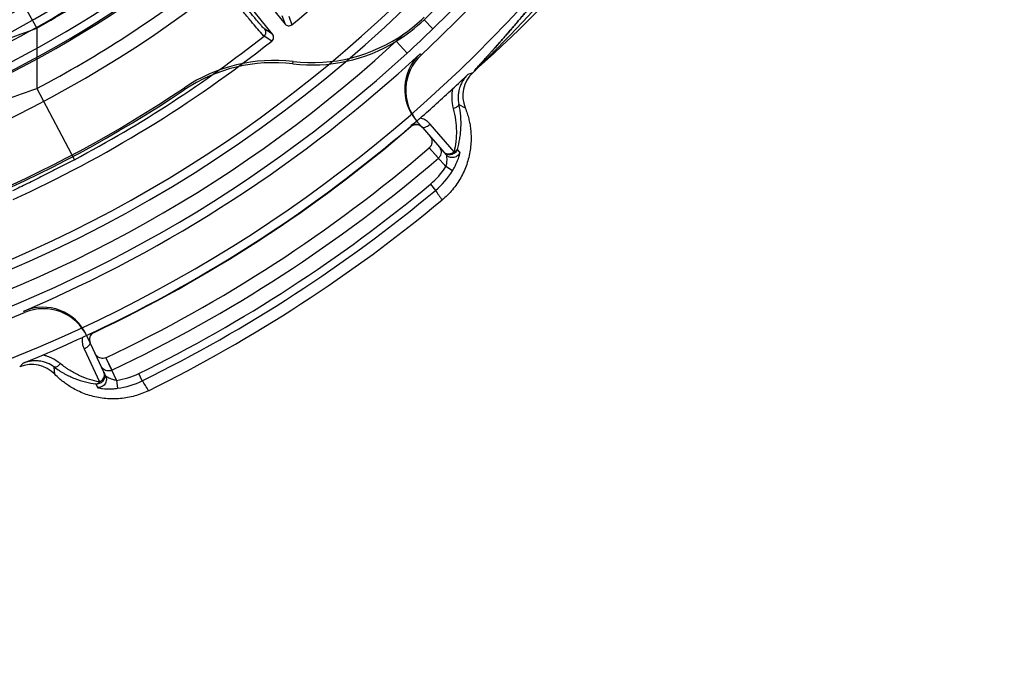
# Model space of a CAD drawing. Header units: millimetres. Extents: x 0 to 297, y 0 to 210.
# Tile 28 of 256: x 141.57 to 142.121, y 89.943 to 90.3. Entities that reach past the tile are written whole.
import ezdxf

# ---------------------------------------------------------------- set-up
doc = ezdxf.new("R2010")
doc.units = ezdxf.units.MM
doc.header["$LTSCALE"] = 16.335
doc.layers.get('0').update_dxf_attribs({"linetype": 'CONTINUOUS'})
for name, color, linetype in [('01_GLOBAL', 7, 'CONTINUOUS'), ('INTFCLR_1', 7, 'CONTINUOUS'), ('INTFCLR_144815', 7, 'CONTINUOUS')]:
    doc.layers.add(name, color=color, linetype=linetype)

msp = doc.modelspace()

# ---------------------------------------------------------------- linework, layer by layer
at = {"color": 7, "linetype": 'Continuous'}
msp.add_circle((142.5788034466, 92.2083412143), 3.42, dxfattribs=at)
at = {"color": 9, "linetype": 'Continuous'}
msp.add_arc((142.5788034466, 92.2083412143), 3.3761688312, 182.9674534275, 267.0325465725, dxfattribs=at)
at = {"layer": '01_GLOBAL', "color": 7, "linetype": 'Continuous'}
msp.add_circle((142.5788034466, 92.2083412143), 3.465, dxfattribs=at)
at = {"layer": 'INTFCLR_1', "color": 6, "linetype": 'Continuous'}
msp.add_arc((141.273551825, 90.84008959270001), 0.5431065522, 270, 90.00000002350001, dxfattribs=at)
at = {"layer": 'INTFCLR_144815', "color": 6, "linetype": 'Continuous'}
for p, q in [((141.6406262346, 90.3939410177), (141.7185566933, 90.2977049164)), ((141.7115623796, 90.29204103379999), (141.6336319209, 90.388277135)), ((141.7229748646, 90.2754705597), (141.723073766, 90.27675979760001)), ((141.6622558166, 90.2620748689), (141.6621309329, 90.2608551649)), ((141.792659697, 90.2429242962), (141.7951665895, 90.24004044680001)), ((141.7888674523, 90.2405960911), (141.7888024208, 90.2405412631)), ((141.7888675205, 90.2405961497), (141.7888886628, 90.2405716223)), ((141.8130515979, 90.2263561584), (141.7996347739, 90.24177353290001)), ((141.6116323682, 90.12546003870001), (141.6052871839, 90.1225282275)), ((141.6095641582, 90.11950881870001), (141.6079492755, 90.1229719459)), ((141.6116323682, 90.12546003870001), (141.6116185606, 90.12548932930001)), ((141.6116951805, 90.1255264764), (141.6116186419, 90.1254893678)), ((141.606163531, 90.11613183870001), (141.6147908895, 90.09760414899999)), ((141.6096412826, 90.1193434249), (141.61226195, 90.1137233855))]:
    msp.add_line(p, q, dxfattribs=at)
at = {"layer": 'INTFCLR_144815', "color": 9, "linetype": 'Continuous'}
for p, q in [((141.5577167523, 90.3345698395), (141.5797370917, 90.29539640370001)), ((141.716753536, 90.3024906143), (141.7185566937, 90.29770491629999)), ((141.7205747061, 90.30211572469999), (141.7223747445, 90.29732104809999)), ((141.8011972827, 90.29506119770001), (141.7962626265, 90.300158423)), ((141.5797370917, 90.29539640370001), (141.5797370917, 90.26160002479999)), ((141.7115623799, 90.29204103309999), (141.7072561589, 90.2947997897)), ((141.7111440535, 90.288226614), (141.7068284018, 90.2909841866)), ((141.7806783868, 90.2880770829), (141.7867669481, 90.2814496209)), ((141.7940071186, 90.28110029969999), (141.7946493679, 90.2804104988)), ((141.8234589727, 90.2705205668), (141.8208094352, 90.26956092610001)), ((141.5797370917, 90.26160002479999), (141.60075922, 90.2218819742)), ((141.8157369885, 90.2527894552), (141.8192670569, 90.2508371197)), ((141.7926596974, 90.24292429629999), (141.7920410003, 90.2436360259)), ((141.7889565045, 90.2403629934), (141.7888029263, 90.2405416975)), ((141.7951665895, 90.24004044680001), (141.8086362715, 90.2245453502)), ((141.8042454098, 90.2226991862), (141.7991862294, 90.2285191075)), ((141.8083515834, 90.2180137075), (141.7992050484, 90.2285355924)), ((141.8163060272, 90.2261175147), (141.8148829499, 90.22766579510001)), ((141.8121692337, 90.2156580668), (141.8083515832, 90.21801370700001)), ((141.79982566, 90.20818531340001), (141.8026952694, 90.2047397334)), ((141.5728946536, 90.13640130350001), (141.5725257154, 90.13726859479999)), ((141.6079492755, 90.1229719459), (141.607550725, 90.12382664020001)), ((141.6116945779, 90.1255261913), (141.6117953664, 90.1253132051)), ((141.6096412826, 90.1193434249), (141.6095641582, 90.11950881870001)), ((141.61226195, 90.1137233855), (141.6182410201, 90.1009012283)), ((141.6184317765, 90.11114005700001), (141.6243237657, 90.09850464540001)), ((141.6184544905, 90.1111505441), (141.6217134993, 90.10416157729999)), ((141.5721659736, 90.1080899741), (141.5702116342, 90.1060598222)), ((141.5898983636, 90.10188334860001), (141.5895506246, 90.10590231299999)), ((141.6387507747, 90.0982729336), (141.6367702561, 90.102295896)), ((141.6128495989, 90.0964638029), (141.6136852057, 90.09453401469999)), ((141.624323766, 90.09850464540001), (141.6249229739, 90.0940589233))]:
    msp.add_line(p, q, dxfattribs=at)
at = {"layer": 'INTFCLR_144815', "color": 6, "linetype": 'Continuous'}
for radius in [0.5743020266, 0.5472855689]:
    msp.add_circle((141.273551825, 90.84008959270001), radius, dxfattribs=at)
for centre, radius, start, end in [((141.273551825, 90.84008959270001), 0.7917112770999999, 313.9937911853, 154.5150993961), ((141.273551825, 90.84008959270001), 0.7647112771, 312.9543589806, 154.5144414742), ((141.273551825, 90.84008959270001), 0.73941501, 282.2440355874, 71.2863570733), ((141.273551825, 90.84008959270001), 0.5949342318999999, 45.0000000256, 314.9999999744), ((141.273551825, 90.84008959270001), 0.5938695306, 44.999999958, 315.000000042), ((141.273551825, 90.84008959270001), 0.5930090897, 44.99999997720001, 315.0000000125), ((141.273551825, 90.84008959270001), 0.5750735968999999, 47.86578076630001, 312.1342192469), ((141.273551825, 90.84008959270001), 0.7647112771, 205.4855585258, 293.0456409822), ((141.273551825, 90.84008959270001), 0.7043008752, 309.5878226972, 323.4121773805), ((141.273551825, 90.84008959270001), 0.6399428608, 259.4836750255, 310.0313711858), ((141.2735518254, 90.84008959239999), 0.7514999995, 314.0715893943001, 319.1075185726), ((141.7206559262, 90.2994026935), 0.002699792, 218.96457127, 309.5465508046), ((141.7336534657, 90.36482845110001), 0.09001175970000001, 301.495453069, 314.072364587), ((141.7336489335, 90.3661278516), 0.09000550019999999, 305.2137929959, 314.1482256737), ((141.7094652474, 90.2903406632), 0.0026997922, 308.4534414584, 39.0353989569), ((141.7336878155, 90.3660501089), 0.0899191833, 263.220990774, 305.2221155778), ((141.273551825, 90.84008959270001), 0.7043008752, 294.5878227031, 308.4121772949), ((141.7336993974, 90.3647439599), 0.089915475, 263.1498085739, 301.4986237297), ((141.273551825, 90.84008959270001), 0.7637687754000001, 293.0433107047, 312.9566892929), ((141.8124182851, 90.2613504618), 0.0270005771, 132.957954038, 221.0011730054), ((141.8130372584, 90.2606387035), 0.0270007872, 132.9560125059, 221.0007423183), ((141.7122511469, 90.1861645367), 0.08994792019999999, 83.15280260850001, 123.8630934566), ((141.7124600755, 90.1874405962), 0.0899479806, 83.22338960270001, 123.9275501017), ((141.0456656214, 91.08584409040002), 1.1256851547, 312.9162941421, 313.5191992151), ((141.835964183, 90.2575690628), 0.0180035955, 133.9956224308, 201.9582976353), ((141.273551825, 90.84008959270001), 0.6975, 259.2774523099, 303.8556636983), ((141.273551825, 90.84008959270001), 0.6965571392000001, 259.4503932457, 303.9200871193), ((141.2735518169, 90.8400896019), 0.7905331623, 311.1884558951, 312.9488442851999), ((141.273551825, 90.84008959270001), 0.7907679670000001, 295.3242082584, 310.6757917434), ((141.7918899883, 90.2369504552), 0.0045000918, 40.998863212, 130.6745466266), ((141.273551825, 90.84008959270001), 0.8064178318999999, 295.3197252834, 310.6802747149), ((141.273551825, 90.84008959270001), 0.8141293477, 295.3184492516, 310.6815507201), ((141.273551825, 90.84008959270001), 0.8333293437, 296.2550977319, 309.7449022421), ((141.5830794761, 90.11241583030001), 0.027000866, 24.9993830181, 113.0415297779), ((141.5834781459, 90.1115614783), 0.0270005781, 24.9988321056, 113.0443770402), ((141.2735518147, 90.840089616), 0.7905331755, 293.0511557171, 294.8115440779), ((141.6137210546, 90.12124484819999), 0.0045012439, 115.3381867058, 204.9883974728), ((141.1416973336, 91.1483171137), 1.1257782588, 292.4808369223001, 293.0836921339), ((141.5769571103, 90.0893678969), 0.0180035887, 44.0417283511, 112.0044295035)]:
    msp.add_arc(centre, radius, start, end, dxfattribs=at)
at = {"layer": 'INTFCLR_144815', "color": 9, "linetype": 'Continuous'}
for centre, radius, start, end in [((141.273551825, 90.84008959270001), 0.6197635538, 52.2436298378, 307.7563701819), ((141.273551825, 90.84008959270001), 0.7345008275, 292.4997540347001, 54.0964566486), ((141.273551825, 90.84008959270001), 0.5837869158, 52.5411294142, 307.4588705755), ((141.2735550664, 90.84009111), 0.6625959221, 292.4997540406, 54.09645665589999), ((141.273551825, 90.84008959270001), 0.7585963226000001, 203.8278898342, 312.5732768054), ((141.273551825, 90.84008959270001), 0.7495956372, 203.8266800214, 313.0809380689), ((141.273551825, 90.84008959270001), 0.7855942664, 203.8266800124, 319.1799903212), ((141.2721119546, 90.88993738), 0.8291646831, 311.8235167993, 326.745087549), ((141.273551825, 90.84008959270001), 0.6107702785, 258.4596803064, 309.0091107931), ((141.273551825, 90.84008959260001), 0.6346544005, 259.4138369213, 309.1798196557), ((141.273551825, 90.84008959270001), 0.6244004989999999, 293.9594928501, 308.3380929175), ((141.2735518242, 90.84008959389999), 0.6248520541, 299.3413979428, 308.1279733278), ((141.273551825, 90.84008959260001), 0.6391516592, 259.4138369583, 309.1798197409), ((141.2735518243, 90.8400895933), 0.7585945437, 314.0715894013, 319.1075185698), ((141.2735518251, 90.84008959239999), 0.6545224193, 297.8915524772, 308.1675063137), ((141.2674100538, 91.1286614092), 0.8898752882, 287.3365010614, 290.5471625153), ((141.7051542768, 90.29310381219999), 0.0027009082, 308.3024227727, 38.8995485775), ((141.2727315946, 90.8408524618), 0.7597130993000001, 312.579907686, 314.0760159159), ((141.273551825, 90.84008959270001), 0.6994607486, 297.8915524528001, 308.2755230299), ((140.9888893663, 91.93656262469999), 1.7761195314, 288.2772451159, 289.4304359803), ((141.273551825, 90.84008959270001), 0.7905323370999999, 295.3242563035, 310.6757436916), ((141.7739720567, 90.2392249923), 0.0403964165, 309.7916286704, 328.3264794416), ((141.7739487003, 90.23925296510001), 0.0449169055, 309.7914037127, 328.3114869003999), ((141.2735518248, 90.84008959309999), 0.8223546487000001, 296.2111854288, 309.7888145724), ((141.2735518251, 90.8400895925), 0.8268386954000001, 296.2111854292, 309.7888145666), ((141.8480670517, 90.2315971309), 0.0527249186, 210.6230078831, 217.7146727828), ((141.6189297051, 90.13853931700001), 0.040396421, 277.6735207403, 296.2083699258), ((141.6189136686, 90.1385719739), 0.0449168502, 277.6885026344, 296.2085982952), ((141.5957876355, 90.0677641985), 0.052693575, 28.28321557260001, 35.3791040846)]:
    msp.add_arc(centre, radius, start, end, dxfattribs=at)
at = {"layer": 'INTFCLR_144815', "color": 7, "linetype": 'Continuous'}
for points, knots in [([(141.8250305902, 90.2720421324), (141.8247711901, 90.27179035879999), (141.8237581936, 90.2707834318), (141.8251066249, 90.27246397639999), (141.8258039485, 90.2732053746), (141.8267348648, 90.2742529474), (141.8277013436, 90.27531940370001), (141.828809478, 90.2765454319), (141.8299170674, 90.27776990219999), (141.8309677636, 90.27893398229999), (141.8319210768, 90.27999210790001), (141.8330046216, 90.28119784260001), (141.8342285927, 90.2825642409), (141.8356381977, 90.2841443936), (141.837231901, 90.2859397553), (141.8390414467, 90.2879899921), (141.8410809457, 90.2903161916), (141.843318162, 90.29288762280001), (141.8457463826, 90.2957025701), (141.8483186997, 90.2987125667), (141.8510498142, 90.301940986), (141.8538937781, 90.3053394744), (141.8568386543, 90.30889910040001), (141.8598622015, 90.3125978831), (141.8629825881, 90.3164633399), (141.8662149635, 90.3205207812), (141.8695317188, 90.3247426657), (141.8728845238, 90.329072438), (141.8762576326, 90.3334926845), (141.8796768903, 90.33804136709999), (141.8831881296, 90.3427861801), (141.8855472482, 90.3460266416), (141.8867469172, 90.347688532)], [0, 0, 0, 0, 0.010861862, 0.0230207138, 0.0356790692, 0.0500495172, 0.062572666, 0.0795925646, 0.09946727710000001, 0.1122573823, 0.1266966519, 0.142264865, 0.1609646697, 0.1818164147, 0.2058898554, 0.2330977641, 0.2639824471, 0.2988452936, 0.3355108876, 0.3756836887, 0.4178134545, 0.4625696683, 0.5088355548, 0.5566264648, 0.606113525, 0.6581011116, 0.7124972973, 0.7674322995, 0.8226421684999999, 0.879565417, 0.9384138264, 1, 1, 1, 1]), ([(141.8548857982, 90.3065367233), (141.8542302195, 90.3057457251), (141.8529556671, 90.30421391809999), (141.8510993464, 90.301999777), (141.8493745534, 90.2999569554), (141.8477692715, 90.2980678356), (141.8461839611, 90.29621314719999), (141.8444934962, 90.29424720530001), (141.8426782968, 90.29215013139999), (141.8408431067, 90.29004444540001), (141.8390727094, 90.28802606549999), (141.8373786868, 90.2861060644), (141.8357921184, 90.2843176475), (141.8343537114, 90.2827039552), (141.8331017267, 90.2813048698), (141.8320021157, 90.2800799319), (141.8310395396, 90.2790102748), (141.8301946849, 90.27807313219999), (141.8292561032, 90.2770333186), (141.8282759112, 90.2759484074), (141.8272818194, 90.2748483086), (141.8264370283, 90.2739102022), (141.8256142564, 90.2729974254), (141.8250134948, 90.27230536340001), (141.8236999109, 90.2708586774), (141.8247670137, 90.2717862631), (141.8250305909, 90.2720421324)], [0, 0, 0, 0, 0.0644580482, 0.1250259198, 0.1812822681, 0.2322025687, 0.2805655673, 0.3343649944, 0.3948787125, 0.4545833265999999, 0.5096131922, 0.5633273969, 0.6152325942, 0.6596119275, 0.6989570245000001, 0.7330280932, 0.7628910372, 0.7892402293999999, 0.8121985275, 0.8507538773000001, 0.8811103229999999, 0.9048163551, 0.9311345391, 0.953830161, 0.9769521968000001, 1, 1, 1, 1])]:
    msp.add_open_spline(points, degree=3, knots=knots, dxfattribs=at)
at = {"layer": 'INTFCLR_144815', "color": 9, "linetype": 'Continuous'}
for points, knots in [([(141.7068283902, 90.2909841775), (141.7064791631, 90.2912164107), (141.7059523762, 90.29187392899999), (141.7052166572, 90.2926535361), (141.7045954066, 90.2933636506), (141.703304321, 90.2948396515), (141.7016224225, 90.29681302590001), (141.6998231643, 90.29894656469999), (141.698620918, 90.300380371), (141.6965581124, 90.3028484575), (141.6944238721, 90.305421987), (141.6922168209, 90.30809682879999), (141.690606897, 90.3100520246), (141.6876605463, 90.3136412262), (141.6846750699, 90.3172990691), (141.6820642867, 90.3205105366), (141.6802690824, 90.3227222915), (141.6789215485, 90.324386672), (141.6780222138, 90.3254991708)], [0, 0, 0, 0, 0.0279810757, 0.0550440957, 0.0718858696, 0.0908620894, 0.1859106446, 0.2448425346, 0.2770738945, 0.3107486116, 0.4594482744, 0.5001337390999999, 0.5421146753, 0.6284253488, 0.8099466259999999, 0.8571241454, 0.9045572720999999, 1, 1, 1, 1]), ([(141.7072561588, 90.2947997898), (141.7069239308, 90.2950127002), (141.7064258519, 90.29563102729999), (141.7055490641, 90.2965556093), (141.7040856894, 90.2982370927), (141.7023407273, 90.300261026), (141.7006460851, 90.3022647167), (141.6995131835, 90.3036102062), (141.6975698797, 90.30592683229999), (141.6955597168, 90.30834278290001), (141.6934814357, 90.31085428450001), (141.6919656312, 90.312690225), (141.689191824, 90.3160607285), (141.6863813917, 90.3194958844), (141.6839241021, 90.3225121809), (141.6822346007, 90.32458964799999), (141.6809664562, 90.3261530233), (141.6801201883, 90.3271980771)], [0, 0, 0, 0, 0.0280049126, 0.055077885, 0.0908959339, 0.1859460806, 0.2448786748, 0.277109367, 0.3107821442, 0.4594772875, 0.5001609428, 0.5421399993, 0.6284470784, 0.8099581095, 0.8571324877, 0.9045628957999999, 1, 1, 1, 1]), ([(141.8208094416, 90.26956092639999), (141.8202715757, 90.2690450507), (141.8192379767, 90.2679222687), (141.8179049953, 90.2660426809), (141.8169929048, 90.26431888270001), (141.8161126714, 90.262169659), (141.8156152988, 90.2602897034), (141.8153693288, 90.25838215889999), (141.8152261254, 90.25613074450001), (141.8154079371, 90.2542399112), (141.8157369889, 90.2527894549)], [0, 0, 0, 0, 0.1221972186, 0.2494605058, 0.3768340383, 0.4409294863, 0.6301645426, 0.6931313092, 0.7561347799, 1, 1, 1, 1]), ([(141.8121777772, 90.26144918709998), (141.8120413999, 90.2607817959), (141.81185773, 90.2596097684), (141.8117262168, 90.2579222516), (141.8116902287, 90.25491680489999), (141.8120585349, 90.2524067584), (141.8125806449, 90.2504813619)], [0, 0, 0, 0, 0.1847880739, 0.3212892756, 0.4588243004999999, 1, 1, 1, 1]), ([(141.8157369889, 90.252789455), (141.8157884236, 90.25246814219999), (141.8151781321, 90.2516024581), (141.8139962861, 90.2509917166), (141.8130196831, 90.2506152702), (141.8125806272, 90.25048135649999)], [0, 0, 0, 0, 0.2389403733, 0.6629436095, 1, 1, 1, 1]), ([(141.8125806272, 90.25048135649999), (141.8131486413, 90.2483656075), (141.814001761, 90.2441823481), (141.8143821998, 90.2389249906), (141.8142967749, 90.2348790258), (141.8139802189, 90.23102399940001), (141.8134881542, 90.2281918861), (141.8130515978, 90.22635615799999)], [0, 0, 0, 0, 0.2697162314, 0.5239746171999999, 0.6472094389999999, 0.7676811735, 1, 1, 1, 1]), ([(141.8148829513, 90.2276658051), (141.8154452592, 90.2295865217), (141.8161243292, 90.23254950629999), (141.8166790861, 90.2365906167), (141.8169972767, 90.2407980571), (141.8168892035, 90.24624541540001), (141.8162271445, 90.25059789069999), (141.8157369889, 90.252789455)], [0, 0, 0, 0, 0.2364538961, 0.3580528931, 0.4817206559, 0.7346738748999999, 1, 1, 1, 1]), ([(141.7996346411, 90.2417736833), (141.7992263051, 90.24224309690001), (141.7983222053, 90.2431206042), (141.7965174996, 90.2443600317), (141.7950490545, 90.2449517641), (141.7941478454, 90.2451757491)], [0, 0, 0, 0, 0.285235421, 0.5742644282, 1, 1, 1, 1]), ([(141.7951655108, 90.2400395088), (141.7946102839, 90.2406782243), (141.7934514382, 90.2414223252), (141.7911674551, 90.24175191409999), (141.7896641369, 90.24121293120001), (141.7888886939, 90.24057165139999)], [0, 0, 0, 0, 0.3692307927, 0.560985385, 1, 1, 1, 1]), ([(141.7951655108, 90.2400395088), (141.7953626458, 90.2398129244), (141.7963604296, 90.23972546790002), (141.7978568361, 90.2404362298), (141.7990110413, 90.2412305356), (141.7996346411, 90.2417736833)], [0, 0, 0, 0, 0.1788079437, 0.507655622, 1, 1, 1, 1]), ([(141.8148829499, 90.22766579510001), (141.8146312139, 90.22693028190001), (141.8137197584, 90.2255673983), (141.8115303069, 90.2244976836), (141.8090998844, 90.2246557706), (141.807743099, 90.2255728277), (141.8072342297, 90.2261582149)], [0, 0, 0, 0, 0.2502110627, 0.5004235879, 0.7503535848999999, 1, 1, 1, 1]), ([(141.8072342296, 90.2261582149), (141.8074792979, 90.22587629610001), (141.8080984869, 90.22539078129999), (141.8092321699, 90.2250399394), (141.8105082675, 90.22505982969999), (141.8118403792, 90.22547360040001), (141.8126658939, 90.22602363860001), (141.8130515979, 90.2263561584)], [0, 0, 0, 0, 0.1744123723, 0.3576162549, 0.5435802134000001, 0.7622254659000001, 1, 1, 1, 1]), ([(141.8163060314, 90.22611754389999), (141.816081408, 90.22542775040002), (141.8154450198, 90.22441076), (141.8141586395, 90.223477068), (141.8129368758, 90.2230340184), (141.8116400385, 90.2229605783), (141.8100928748, 90.2233132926), (141.8091110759, 90.2239991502), (141.8086362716, 90.2245453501)], [0, 0, 0, 0, 0.2306689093, 0.3628235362, 0.5004385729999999, 0.6379606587, 0.7698790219, 1, 1, 1, 1]), ([(141.8121692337, 90.2156580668), (141.8125305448, 90.2162441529), (141.8132081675, 90.21741893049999), (141.8140982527, 90.21918590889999), (141.8148433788, 90.2208849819), (141.8154334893, 90.22244609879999), (141.8158497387, 90.22373091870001), (141.8161094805, 90.2247026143), (141.8162720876, 90.22538382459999), (141.8163155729, 90.2258065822), (141.8163540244, 90.2260663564), (141.8163060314, 90.22611754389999)], [0, 0, 0, 0, 0.1821917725, 0.3586278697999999, 0.523329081, 0.672798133, 0.8003992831, 0.8796678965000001, 0.9407548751, 0.9814323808, 1, 1, 1, 1]), ([(141.8130515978, 90.22635615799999), (141.813264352, 90.22640856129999), (141.8139878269, 90.2266335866), (141.814667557, 90.2271650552), (141.8148829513, 90.2276658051)], [0, 0, 0, 0, 0.2867132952, 1, 1, 1, 1]), ([(141.6007592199, 90.2218819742), (141.5978266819, 90.220329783), (141.5919850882, 90.2172763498), (141.5832368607, 90.2128151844), (141.5746345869, 90.2085335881), (141.5689370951, 90.2057628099), (141.5661374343, 90.2044157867)], [0, 0, 0, 0, 0.2566762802, 0.5098994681, 0.7596568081, 1, 1, 1, 1]), ([(141.8086362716, 90.2245453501), (141.8087459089, 90.22441922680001), (141.8087855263, 90.2238658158), (141.8089249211, 90.2229386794), (141.8089282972, 90.2216009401), (141.8088363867, 90.220269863), (141.8086323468, 90.21904895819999), (141.8084545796, 90.2183545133), (141.8083515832, 90.21801370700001)], [0, 0, 0, 0, 0.0758407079, 0.2316059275, 0.4393183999, 0.6750637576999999, 0.8384253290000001, 1, 1, 1, 1]), ([(141.6052871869, 90.12252826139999), (141.6051246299, 90.1216123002), (141.605068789, 90.12002909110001), (141.6054672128, 90.117876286), (141.6059015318, 90.1166953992), (141.6061634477, 90.1161320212)], [0, 0, 0, 0, 0.4264869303, 0.7151701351, 1, 1, 1, 1]), ([(141.6116323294, 90.12546002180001), (141.6111149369, 90.12520307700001), (141.6101632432, 90.1244687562), (141.6089820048, 90.12245309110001), (141.6090906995, 90.1205275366), (141.609565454, 90.1195094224)], [0, 0, 0, 0, 0.2522763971, 0.5094208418, 1, 1, 1, 1]), ([(141.6061634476, 90.1161320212), (141.6066660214, 90.1163657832), (141.6076370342, 90.1169069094), (141.6088710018, 90.11781788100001), (141.6098120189, 90.1189800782), (141.609565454, 90.1195094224)], [0, 0, 0, 0, 0.333487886, 0.6486591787, 1, 1, 1, 1]), ([(141.5929429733, 90.1078469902), (141.5913961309, 90.1091102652), (141.5892493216, 90.11046636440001), (141.5864881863, 90.11165573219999), (141.584895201, 90.11222116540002), (141.5837516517, 90.1125293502), (141.583087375, 90.1126760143)], [0, 0, 0, 0, 0.5417866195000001, 0.6792404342, 0.8154545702, 1, 1, 1, 1]), ([(141.5895506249, 90.10590231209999), (141.5883580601, 90.10679387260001), (141.5867030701, 90.1077295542), (141.5845874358, 90.1085141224), (141.5833497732, 90.1088839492), (141.5818437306, 90.10921070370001), (141.5803039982, 90.1093902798), (141.5785047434, 90.10944433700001), (141.576559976, 90.1093121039), (141.5746476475, 90.10892828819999), (141.5731910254, 90.1084844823), (141.5724926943, 90.1082232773), (141.572165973, 90.1080899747)], [0, 0, 0, 0, 0.2440719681, 0.3070201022, 0.3698378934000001, 0.4556339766, 0.5593218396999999, 0.6233992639, 0.7505423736, 0.8778715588, 0.9421585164, 1, 1, 1, 1]), ([(141.5929429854, 90.1078470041), (141.5926420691, 90.1075003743), (141.5919009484, 90.1067613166), (141.5908623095, 90.1059300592), (141.5898232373, 90.1057246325), (141.5895506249, 90.10590231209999)], [0, 0, 0, 0, 0.3370563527, 0.7610594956, 1, 1, 1, 1]), ([(141.5895506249, 90.10590231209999), (141.5904715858, 90.1052181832), (141.5918822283, 90.1042457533), (141.5938157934, 90.10305555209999), (141.5966593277, 90.10143463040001), (141.6009856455, 90.0994134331), (141.6068945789, 90.0975096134), (141.6108744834, 90.09673027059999), (141.6128495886, 90.0964638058)], [0, 0, 0, 0, 0.1355380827, 0.2021990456, 0.2682008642, 0.5221846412, 0.7645453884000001, 1, 1, 1, 1]), ([(141.6147908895, 90.09760414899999), (141.6129437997, 90.09794874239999), (141.6092149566, 90.0988909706), (141.6036874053, 90.1010134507), (141.5996407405, 90.1031708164), (141.5969725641, 90.10487473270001), (141.5951452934, 90.10612591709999), (141.5938127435, 90.1071380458), (141.5929429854, 90.1078470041)], [0, 0, 0, 0, 0.2313269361, 0.4721275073, 0.7273891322, 0.7941896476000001, 0.8618536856, 1, 1, 1, 1]), ([(141.6173378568, 90.1028380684), (141.6176656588, 90.10213509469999), (141.6179515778, 90.1005226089), (141.6171074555, 90.0982380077), (141.6152396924, 90.0966729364), (141.6136239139, 90.096394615), (141.6128495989, 90.0964638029)], [0, 0, 0, 0, 0.2496464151, 0.4995764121, 0.7497889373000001, 1, 1, 1, 1]), ([(141.6182410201, 90.1009012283), (141.6185468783, 90.1002453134), (141.6187741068, 90.09906943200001), (141.6184670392, 90.0975125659), (141.6178724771, 90.0963577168), (141.6169707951, 90.09542178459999), (141.6155946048, 90.0946263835), (141.6144066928, 90.09445866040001), (141.6136851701, 90.0945340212)], [0, 0, 0, 0, 0.2301207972, 0.3620390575, 0.4995610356, 0.6371759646, 0.7693304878, 1, 1, 1, 1]), ([(141.6147908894, 90.09760414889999), (141.6152415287, 90.09780946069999), (141.6160068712, 90.09830044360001), (141.6169106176, 90.0992697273), (141.6174994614, 90.10038575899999), (141.6177033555, 90.1016424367), (141.6175080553, 90.10247307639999), (141.6173378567, 90.1028380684)], [0, 0, 0, 0, 0.2312574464, 0.4179970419, 0.6138213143, 0.8119307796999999, 1, 1, 1, 1]), ([(141.624323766, 90.09850464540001), (141.623972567, 90.0985489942), (141.6232676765, 90.09866847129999), (141.6220710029, 90.09897761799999), (141.6208162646, 90.0994351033), (141.619593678, 90.0999827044), (141.6188018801, 90.1004881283), (141.6183116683, 90.1007497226), (141.6182410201, 90.1009012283)], [0, 0, 0, 0, 0.1606482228, 0.3240872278, 0.5598257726, 0.768056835, 0.9241351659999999, 1, 1, 1, 1]), ([(141.6128495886, 90.0964638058), (141.6130187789, 90.096462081), (141.613790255, 90.09657421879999), (141.6144228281, 90.09713313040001), (141.6147908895, 90.09760414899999)], [0, 0, 0, 0, 0.2206078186, 1, 1, 1, 1]), ([(141.6136851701, 90.0945340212), (141.6137490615, 90.0943848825), (141.614424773, 90.0943227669), (141.6152835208, 90.0940655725), (141.617591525, 90.093808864), (141.620105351, 90.0936897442), (141.6229000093, 90.09382723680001), (141.6242444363, 90.0939677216), (141.6249229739, 90.0940589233)], [0, 0, 0, 0, 0.0429563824, 0.1449835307, 0.2611389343, 0.6420844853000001, 0.8187368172, 1, 1, 1, 1])]:
    msp.add_open_spline(points, degree=3, knots=knots, dxfattribs=at)
at = {"layer": 'INTFCLR_144815', "color": 6, "linetype": 'Continuous'}
for points, knots in [([(141.819267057, 90.2508371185), (141.8196885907, 90.2497909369), (141.8204053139, 90.24779694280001), (141.8212365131, 90.2448592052), (141.8218648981, 90.2419487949), (141.8223324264, 90.2387934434), (141.8225869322, 90.23519541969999), (141.8225298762, 90.2312665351), (141.8221070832, 90.2271922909), (141.8213168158, 90.22316261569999), (141.8201572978, 90.2192342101), (141.8186476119, 90.215429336), (141.8168049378, 90.2117760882), (141.8146416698, 90.20831035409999), (141.812171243, 90.20506323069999), (141.8094169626, 90.202050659), (141.8074045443, 90.2002138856), (141.8063581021, 90.1993437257)], [0, 0, 0, 0, 0.0596224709, 0.1118800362, 0.1612840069, 0.2169162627, 0.2803560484, 0.3517446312, 0.4243453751, 0.4965934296, 0.5685066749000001, 0.6405527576, 0.7126874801, 0.7845037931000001, 0.8562107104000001, 0.9280582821, 1, 1, 1, 1]), ([(141.7941478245, 90.2451757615), (141.7937652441, 90.2448409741), (141.7931110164, 90.2442730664), (141.7921491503, 90.24341460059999), (141.7912100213, 90.2426581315), (141.7903911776, 90.24167205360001), (141.7884534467, 90.2410752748), (141.7888886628, 90.2405716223)], [0, 0, 0, 0, 0.2181961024, 0.3703395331, 0.5586852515, 0.7143074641, 1, 1, 1, 1]), ([(141.7993545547, 90.235222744), (141.7997711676, 90.23474348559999), (141.8004077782, 90.2336848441), (141.800740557, 90.2320023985), (141.8005451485, 90.23052733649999), (141.8000021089, 90.2293723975), (141.7994830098, 90.22877450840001), (141.7992050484, 90.2285355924)], [0, 0, 0, 0, 0.2576870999, 0.4889309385, 0.6833017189, 0.8512657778, 1, 1, 1, 1]), ([(141.8046949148, 90.2290793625), (141.8049408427, 90.22879645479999), (141.8053538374, 90.22818168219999), (141.805759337, 90.2270677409), (141.8058680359, 90.2257588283), (141.8054943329, 90.2241493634), (141.8047685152, 90.2231488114), (141.8042455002, 90.2226992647)], [0, 0, 0, 0, 0.1589804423, 0.310248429, 0.4985634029, 0.7075061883, 1, 1, 1, 1]), ([(141.6184317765, 90.11114005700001), (141.6179567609, 90.1109153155), (141.6170429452, 90.1106947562), (141.6156681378, 90.1108102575), (141.6143616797, 90.1113070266), (141.6131226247, 90.1122845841), (141.6124994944, 90.1132139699), (141.6122619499, 90.1137233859)], [0, 0, 0, 0, 0.2132292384, 0.3697197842, 0.5545901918, 0.7719279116, 1, 1, 1, 1]), ([(141.6217133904, 90.1041615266), (141.6212890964, 90.1039607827), (141.6203675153, 90.10369051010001), (141.6189298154, 90.10373896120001), (141.6175734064, 90.10423253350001), (141.6164379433, 90.1051196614), (141.6159012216, 90.1059189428), (141.6157020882, 90.1063459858)], [0, 0, 0, 0, 0.1988946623, 0.3990593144, 0.5998090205, 0.8003411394, 1, 1, 1, 1]), ([(141.6421904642, 90.0927320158), (141.6409663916, 90.0921282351), (141.6384611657, 90.09103346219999), (141.6345704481, 90.0897384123), (141.6305758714, 90.0888007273), (141.6265121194, 90.08823807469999), (141.6224158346, 90.0880473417), (141.6183176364, 90.0882233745), (141.61425116, 90.088771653), (141.6102571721, 90.0896964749), (141.6063838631, 90.0909682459), (141.6027945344, 90.0925094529), (141.5996276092, 90.09420031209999), (141.5969510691, 90.0959025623), (141.5945588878, 90.0976526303), (141.5922160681, 90.0996038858), (141.5906846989, 90.1010706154), (141.5898983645, 90.10188334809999)], [0, 0, 0, 0, 0.0721489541, 0.144282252, 0.2164825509, 0.288735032, 0.3608365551, 0.432959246, 0.5052791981, 0.5774260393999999, 0.6493652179, 0.7205002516, 0.7836384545, 0.8389319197, 0.8880374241, 0.9402214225, 1, 1, 1, 1])]:
    msp.add_open_spline(points, degree=3, knots=knots, dxfattribs=at)

doc.saveas('drawing.dxf')
